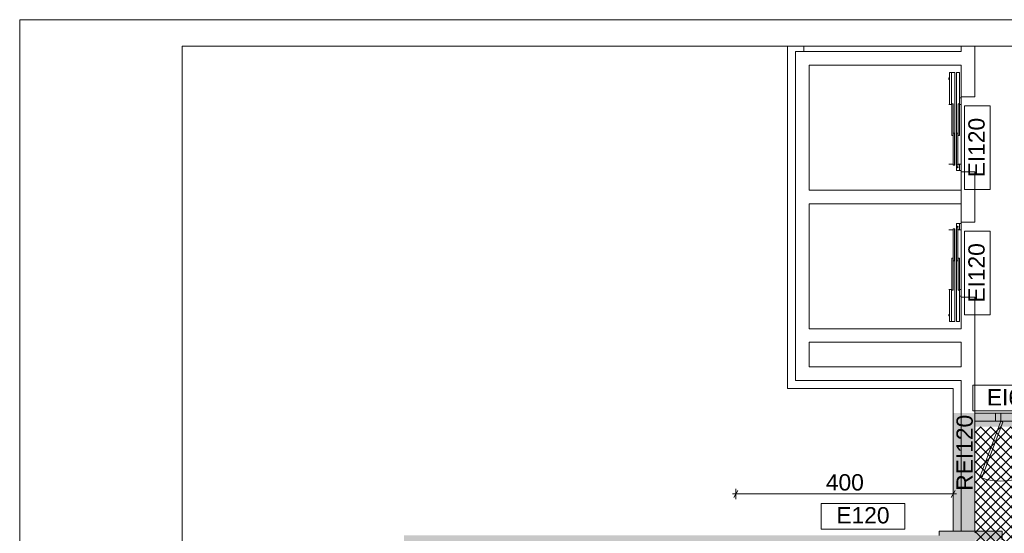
# Paper-space layout 'AP-01 STREFY POŻAROWE I EWAKUACJA - PIĘTRO -1' of a CAD drawing. Header units: millimetres. Extents: x 0 to 594, y -4 to 450.
# Tile 5 of 15: x 0 to 181, y 355 to 450. Entities that reach past the tile are written whole.
import ezdxf
from ezdxf.xclip import XClip

# ---------------------------------------------------------------- set-up
doc = ezdxf.new("R2010")
doc.units = ezdxf.units.MM
doc.header["$MEASUREMENT"] = 0
doc.header["$XCLIPFRAME"] = 0
for name, color, linetype, lineweight in [('A_Arkusz_Nr_pióra__1', 7, 'Continuous', 20), ('A_podkład_Nr_pióra__2', 8, 'Continuous', 13), ('A_ppoż proj_Nr_pióra__1', 7, 'Continuous', 20), ('A_ppoż proj_Nr_pióra__3', 30, 'Continuous', 13), ('A_wymiary_Nr_pióra__3', 30, 'Continuous', 13)]:
    doc.layers.add(name, color=color, linetype=linetype, lineweight=lineweight)
doc.layers.add('A_podkład_Nr_pióra__254', color=7, linetype='Continuous', lineweight=5, true_color=0xfdfdfd)
doc.layers.add('A_ppoż proj_Nr_pióra__43', color=7, linetype='Continuous', lineweight=5, true_color=0x989865)
doc.layers.add('A_podrys', color=7, linetype='Continuous')
doc.styles.add('STYL_AUTOMATYCZNY_1', font='arial.ttf')
doc.styles.add('STYL_AUTOMATYCZNY_4', font='arial.ttf')

# ---------------------------------------------------------------- blocks, each defined once
blk = doc.blocks.new('Rysunek_1_1', base_point=(-1570.58, -182.96))
at = {"layer": 'A_podkład_Nr_pióra__254', "linetype": 'Continuous', "lineweight": 5, "true_color": 0xfdfdfd}
h = blk.add_hatch(color=7, dxfattribs=at)
h.paths.add_polyline_path([(70.72, 355.07), (70.72, 222.47), (74.82, 222.47), (74.82, 225.07), (135.42, 225.07), (136.72, 225.07), (136.72, 223.47), (140.42, 223.47), (140.42, 229.57), (157.32, 229.57), (164.62, 229.57), (164.62, 223.47), (168.72, 223.47), (168.72, 232.07), (168.72, 259.87), (168.72, 262.47), (168.72, 265.57), (168.72, 268.67), (168.72, 277.47), (171.22, 277.47), (171.22, 286.47), (173.02, 286.47), (173.02, 311.27), (172.22, 311.27), (171.42, 311.27), (171.42, 306.87), (171.42, 306.67), (171.42, 295.07), (163.22, 295.07), (163.22, 306.67), (164.42, 306.67), (164.42, 306.87), (164.42, 307.67), (161.72, 307.67), (161.72, 306.67), (162.22, 306.67), (162.22, 295.07), (153.42, 295.07), (153.42, 306.67), (154.72, 306.67), (154.72, 307.67), (151.22, 307.67), (151.22, 306.67), (152.42, 306.67), (152.42, 295.07), (140.42, 295.07), (140.42, 306.67), (144.22, 306.67), (144.22, 307.67), (140.42, 307.67), (140.42, 322.07), (156.32, 322.07), (156.32, 322.27), (156.32, 323.07), (140.42, 323.07), (140.42, 349.67), (171.42, 349.67), (171.42, 323.07), (164.32, 323.07), (164.32, 322.27), (164.32, 322.07), (171.42, 322.07), (171.42, 319.27), (172.22, 319.27), (173.02, 319.27), (173.02, 349.67), (175.82, 349.67), (175.82, 354.27), (180.82, 354.27), (180.82, 355.87), (169.22, 355.87), (169.22, 355.07)])
h.paths.add_polyline_path([(117.82, 246.07), (74.82, 246.07), (74.82, 260.77), (82.44, 260.77), (117.82, 260.77), (117.82, 258.07), (117.82, 247.57), (117.82, 247.07)], flags=0)
h.paths.add_polyline_path([(74.82, 349.67), (136.72, 349.67), (136.72, 343.37), (137.22, 343.37), (137.22, 302.57), (136.72, 302.57), (136.72, 295.07), (133.92, 295.07), (133.92, 294.27), (133.42, 294.27), (133.42, 293.47), (133.92, 293.47), (167.32, 293.47), (167.32, 283.97), (167.32, 268.67), (167.32, 265.57), (164.72, 265.57), (164.72, 262.47), (167.32, 262.47), (167.32, 259.87), (166.22, 259.87), (159.54, 259.87), (159.54, 257.37), (166.22, 257.37), (166.22, 232.07), (157.32, 232.07), (142.52, 232.07), (142.52, 257.37), (145.32, 257.37), (147.32, 257.37), (148.54, 257.37), (148.54, 258.37), (148.54, 259.87), (142.52, 259.87), (140.42, 259.87), (140.42, 266.07), (136.72, 266.07), (136.72, 263.87), (135.42, 263.87), (135.42, 263.27), (134.92, 263.27), (134.92, 262.47), (134.42, 262.47), (124.92, 262.47), (124.92, 263.27), (124.42, 263.27), (124.42, 263.87), (122.02, 263.87), (120.22, 263.87), (120.22, 272.17), (119.52, 272.17), (119.52, 272.67), (118.72, 272.67), (118.72, 273.17), (108.73, 273.17), (108.72, 273.17), (108.72, 272.67), (118.72, 272.67), (118.72, 272.17), (118.72, 263.87), (82.44, 263.87), (74.82, 263.87), (74.82, 293.47), (118.72, 293.47), (118.72, 283.17), (118.72, 282.67), (119.52, 282.67), (119.52, 283.17), (120.22, 283.17), (120.22, 293.47), (122.92, 293.47), (123.42, 293.47), (123.42, 283.47), (123.92, 283.47), (123.92, 283.48), (123.92, 293.47), (123.42, 293.47), (123.42, 294.27), (122.92, 294.27), (122.92, 295.07), (74.82, 295.07)], flags=0)
h.paths.add_polyline_path([(74.82, 228.17), (74.82, 245.07), (118.82, 245.07), (118.82, 247.07), (118.82, 247.57), (118.82, 258.07), (118.82, 260.77), (122.02, 260.77), (125.06, 260.77), (134.42, 260.77), (134.42, 252.48), (134.42, 252.47), (134.92, 252.47), (134.92, 260.77), (136.72, 260.77), (136.72, 259.57), (136.72, 226.47), (135.42, 226.47), (134.92, 226.47), (134.92, 236.47), (134.42, 236.47), (134.42, 236.46), (134.42, 226.47), (124.92, 226.47), (124.42, 226.47), (122.02, 226.47), (122.02, 228.17), (118.82, 228.17), (118.82, 243.37), (100.82, 243.37), (99.83, 240.87), (94.82, 228.17)], flags=0)
at = {"layer": 'A_ppoż proj_Nr_pióra__3', "linetype": 'Continuous', "lineweight": 0, "true_color": 0x3f2000}
for points in [[(175.82, 355.07), (175.82, 377.59), (171.82, 377.59), (171.82, 355.07)], [(175.82, 375.07), (200.32, 375.07), (200.32, 377.59), (175.82, 377.59)]]:
    blk.add_hatch(color=38, dxfattribs=at).paths.add_polyline_path(points)
at = {"layer": 'A_ppoż proj_Nr_pióra__43', "linetype": 'Continuous', "lineweight": 5, "true_color": 0x989865}
h = blk.add_hatch(dxfattribs=at)
h.set_pattern_fill('bloczki_betonowe_0001', color=55, style=0, pattern_type=2)
h.set_pattern_definition([(45, (-1570.5778, -182.9554), (-0.9192388, 0.9192388), []), (135, (-1570.5778, -182.9554), (0.9192388, 0.9192388), [])])
h.paths.add_polyline_path([(175.82, 349.67), (74.82, 349.67), (74.82, 263.87), (140.42, 263.87), (140.42, 259.87), (168.72, 259.87), (168.72, 229.57), (140.42, 229.57), (140.42, 225.07), (74.82, 225.07), (74.82, 139.47), (242.07, 139.47), (242.07, 222.77), (182.32, 222.77), (182.32, 267.37), (202.82, 267.37), (204.47, 267.37), (204.47, 287.57), (202.82, 287.57), (202.82, 349.67), (200.32, 349.67), (200.32, 375.07), (175.82, 375.07)])
at = {"layer": 'A_podkład_Nr_pióra__2', "color": 8, "linetype": 'Continuous', "lineweight": 13}
for p, q in [((141.32, 445.1), (141.32, 382.12)), ((142.82, 383.62), (142.82, 444.12)), ((142.82, 444.12), (173.32, 444.12)), ((144.32, 445.1), (144.32, 444.12)), ((173.32, 444.12), (173.32, 445.1)), ((175.82, 435.82), (175.82, 445.1)), ((145.32, 418.62), (145.32, 441.62)), ((145.32, 441.62), (173.32, 441.62)), ((173.32, 441.62), (173.32, 398.92)), ((171.05, 438.97), (171.05, 439.27)), ((171.05, 439.27), (171.17, 439.27)), ((171.17, 438.97), (171.05, 438.97)), ((171.17, 440.28), (172.12, 440.28)), ((171.17, 440.28), (171.17, 434.42)), ((171.52, 440.28), (171.52, 434.42)), ((172.12, 423.23), (172.12, 440.28)), ((172.42, 422.22), (172.42, 440.28)), ((173.02, 440.28), (172.42, 440.28)), ((173.02, 440.28), (173.02, 434.42)), ((173.32, 435.62), (173.02, 435.62)), ((173.32, 435.82), (175.82, 435.82)), ((171.02, 434.42), (171.52, 434.42)), ((171.57, 434.52), (171.8, 434.52)), ((171.57, 428.66), (171.57, 434.52)), ((171.8, 434.52), (171.8, 428.66)), ((172.97, 434.52), (172.74, 434.52)), ((172.74, 434.52), (172.74, 428.66)), ((172.97, 428.66), (172.97, 434.52)), ((173.02, 434.42), (173.32, 434.42)), ((171.8, 428.66), (171.57, 428.66)), ((171.85, 429.12), (172.08, 429.12)), ((171.85, 423.26), (171.85, 429.12)), ((172.08, 429.12), (172.08, 423.26)), ((172.68, 429.12), (172.45, 429.12)), ((172.45, 429.12), (172.45, 423.26)), ((172.68, 423.26), (172.68, 429.12)), ((172.74, 428.66), (172.97, 428.66)), ((171.8, 423.42), (171.02, 423.42)), ((171.8, 423.23), (171.8, 423.42)), ((172.12, 423.23), (171.8, 423.23)), ((172.08, 423.26), (171.85, 423.26)), ((172.42, 423.23), (172.73, 423.23)), ((172.45, 423.26), (172.68, 423.26)), ((172.73, 423.42), (173.32, 423.42)), ((172.73, 423.23), (172.73, 423.42)), ((173.02, 422.22), (173.02, 423.42)), ((173.32, 422.22), (172.42, 422.22)), ((175.82, 422.02), (173.32, 422.02)), ((175.82, 412.72), (175.82, 422.02)), ((173.32, 418.62), (145.32, 418.62)), ((145.32, 393.12), (145.32, 416.12)), ((145.32, 416.12), (173.32, 416.12)), ((172.12, 411.51), (171.8, 411.51)), ((171.8, 411.51), (171.8, 411.32)), ((172.08, 411.48), (171.85, 411.48)), ((171.85, 411.48), (171.85, 405.62)), ((172.08, 405.62), (172.08, 411.48)), ((172.12, 411.51), (172.12, 394.46)), ((173.32, 412.52), (172.42, 412.52)), ((172.42, 412.52), (172.42, 394.46)), ((172.42, 411.51), (172.73, 411.51)), ((172.45, 405.62), (172.45, 411.48)), ((172.45, 411.48), (172.68, 411.48)), ((172.68, 411.48), (172.68, 405.62)), ((172.73, 411.51), (172.73, 411.32)), ((173.02, 412.52), (173.02, 411.32)), ((173.32, 412.72), (175.82, 412.72)), ((171.8, 411.32), (171.02, 411.32)), ((172.73, 411.32), (173.32, 411.32)), ((171.8, 406.08), (171.57, 406.08)), ((171.57, 406.08), (171.57, 400.22)), ((171.8, 400.22), (171.8, 406.08)), ((172.74, 400.22), (172.74, 406.08)), ((172.74, 406.08), (172.97, 406.08)), ((172.97, 406.08), (172.97, 400.22)), ((171.85, 405.62), (172.08, 405.62)), ((172.68, 405.62), (172.45, 405.62)), ((171.02, 400.32), (171.52, 400.32)), ((171.17, 394.46), (171.17, 400.32)), ((171.52, 394.46), (171.52, 400.32)), ((171.57, 400.22), (171.8, 400.22)), ((172.97, 400.22), (172.74, 400.22)), ((173.02, 400.32), (173.32, 400.32)), ((173.02, 394.46), (173.02, 400.32)), ((173.32, 399.12), (173.02, 399.12)), ((175.82, 398.92), (173.32, 398.92)), ((173.32, 398.92), (173.32, 393.12)), ((175.82, 355.87), (175.82, 398.92)), ((171.17, 395.77), (171.05, 395.77)), ((171.05, 395.77), (171.05, 395.47)), ((171.05, 395.47), (171.17, 395.47)), ((171.17, 394.46), (172.12, 394.46)), ((173.02, 394.46), (172.42, 394.46)), ((173.32, 393.12), (145.32, 393.12)), ((145.32, 386.12), (145.32, 390.62)), ((145.32, 390.62), (173.32, 390.62)), ((173.32, 390.62), (173.32, 386.12)), ((173.32, 386.12), (145.32, 386.12)), ((173.32, 383.62), (142.82, 383.62)), ((173.32, 355.87), (173.32, 383.62)), ((141.32, 382.12), (171.82, 382.12)), ((171.82, 382.12), (171.82, 355.87)), ((200.32, 377.59), (175.82, 377.59)), ((179.6, 377.59), (179.6, 376.09)), ((180.6, 377.59), (180.6, 376.09)), ((200.32, 376.09), (175.82, 376.09)), ((180.6, 376.09), (176.72, 365.8)), ((180.97, 375.95), (177.09, 365.66)), ((180.97, 375.95), (180.6, 376.09)), ((180.82, 355.87), (169.22, 355.87)), ((169.22, 355.87), (169.22, 355.07)), ((180.82, 355.87), (180.82, 354.27))]:
    blk.add_line(p, q, dxfattribs=at)
for centre in [(172.64, 422.86), (172.64, 411.88)]:
    blk.add_circle(centre, 0.112, dxfattribs=at)
blk.add_arc((180.6, 376.09), 11, 249.3327, 0, dxfattribs=at)
at = {"layer": 'A_ppoż proj_Nr_pióra__1', "color": 7, "linetype": 'Continuous', "lineweight": 20}
for p, q in [((178.65, 434.15), (173.93, 434.15)), ((173.93, 434.15), (173.93, 418.76)), ((178.65, 418.76), (178.65, 434.15)), ((173.93, 418.76), (178.65, 418.76)), ((178.65, 411.08), (173.93, 411.08)), ((173.93, 411.08), (173.93, 395.69)), ((178.65, 395.69), (178.65, 411.08)), ((173.93, 395.69), (178.65, 395.69)), ((199.7, 382.72), (175.46, 382.72)), ((175.46, 382.72), (175.46, 378)), ((175.46, 378), (199.7, 378)), ((162.91, 360.98), (147.53, 360.98)), ((147.53, 360.98), (147.53, 356.26)), ((162.91, 356.26), (162.91, 360.98)), ((147.53, 356.26), (162.91, 356.26))]:
    blk.add_line(p, q, dxfattribs=at)
at = {"layer": 'A_wymiary_Nr_pióra__3', "color": 30, "linetype": 'Continuous', "lineweight": 13}
for p, q in [((131.21, 362.71), (131.82, 362.71)), ((132.18, 363.33), (131.46, 362.08)), ((131.82, 361.77), (131.82, 363.64)), ((131.82, 362.71), (171.82, 362.71)), ((171.46, 362.08), (172.18, 363.33)), ((171.82, 361.77), (171.82, 363.64)), ((171.82, 362.71), (172.43, 362.71))]:
    blk.add_line(p, q, dxfattribs=at)
at = {"layer": 'A_ppoż proj_Nr_pióra__1', "color": 7, "linetype": 'Continuous', "lineweight": 20, "char_height": 3, "attachment_point": 5, "rotation": 90, "style": 'STYL_AUTOMATYCZNY_1'}
for s, insert in [('\\A1;{\\pqc;\\fArial|b0|i0|c238|p0;\\W1.000000;EI120}', (176.14, 426.46)), ('\\A1;{\\pqc;\\fArial|b0|i0|c238|p0;\\W1.000000;EI120}', (176.14, 403.39)), ('\\A1;{\\pqc;\\fArial|b0|i0|c238|p0;\\W1.000000;REI120}', (173.95, 370.29))]:
    blk.add_mtext(s, dxfattribs=dict(at, insert=insert))
at = {"layer": 'A_ppoż proj_Nr_pióra__1', "color": 7, "linetype": 'Continuous', "lineweight": 20, "char_height": 3, "attachment_point": 5, "style": 'STYL_AUTOMATYCZNY_1'}
for s, insert in [('\\A1;{\\pqc;\\fArial|b0|i0|c238|p0;\\W1.000000;EI60 / 140}', (187.58, 380.5)), ('\\A1;{\\pqc;\\fArial|b0|i0|c238|p0;\\W1.000000;E120}', (155.22, 358.77))]:
    blk.add_mtext(s, dxfattribs=dict(at, insert=insert))
at = {"layer": 'A_wymiary_Nr_pióra__3', "color": 30, "linetype": 'Continuous', "lineweight": 13, "insert": (148.39, 363.31), "char_height": 3, "width": 6.8645, "attachment_point": 7, "style": 'STYL_AUTOMATYCZNY_4'}
blk.add_mtext('\\A1;{\\pql;\\fArial|b0|i0|c238|p0;\\W1.000000;400}', dxfattribs=at)

psp = doc.layouts.new('AP-01 STREFY POŻAROWE I EWAKUACJA - PIĘTRO -1')

# ---------------------------------------------------------------- linework, layer by layer
at = {"layer": 'A_Arkusz_Nr_pióra__1', "color": 7, "linetype": 'Continuous', "lineweight": 20}
for p, q in [((589.1, 445.1), (29.9, 445.1)), ((29.9, 445.1), (29.9, 4.9))]:
    psp.add_line(p, q, dxfattribs=at)
at = {"layer": 'A_Arkusz_Nr_pióra__1', "color": 7, "linetype": 'Continuous', "lineweight": 20, "flags": 128}
psp.add_lwpolyline([(0, 450), (594, 450), (594, 0), (0, 0)], close=True, dxfattribs=at)

# ---------------------------------------------------------------- block references
at = {"layer": 'A_podrys', "color": 37, "linetype": 'Continuous', "lineweight": 5, "true_color": 0x656532}
ref = psp.add_blockref('Rysunek_1_1', (-1570.58, -182.96), dxfattribs=at)
XClip(ref).set_block_clipping_path([(29.9000121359, 78.515858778), (589.1, 445.1)])

doc.saveas('drawing.dxf')
